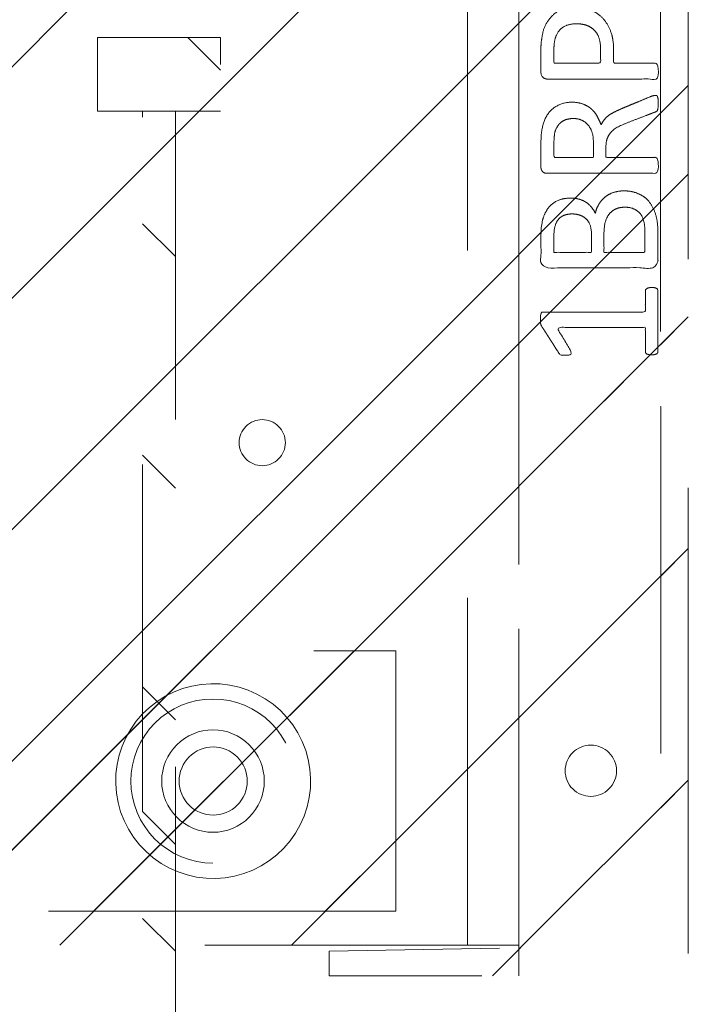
# Model space of a CAD drawing. Header units: inches. Extents: x -468 to -287, y -237 to 5.
# Tile 45 of 60: x -332.1 to -329.54, y -16.88 to -13.1. Entities that reach past the tile are written whole.
import ezdxf

# ---------------------------------------------------------------- set-up
doc = ezdxf.new("R2010")
doc.units = ezdxf.units.IN
doc.header["$LTSCALE"] = 32
doc.header["$MEASUREMENT"] = 0
doc.linetypes.add('Dash Style-1', pattern=[0.083328, 0.041656, -0.041672])
for name, color, linetype, lineweight in [('DashLineFill', 7, 'Dash Style-1', 13), ('Drawing', 7, 'Continuous', 18), ('None', 7, 'Continuous', 18), ('SolidLine', 7, 'Continuous', 15), ('WasteShelf_H', 7, 'Continuous', 18)]:
    doc.layers.add(name, color=color, linetype=linetype, lineweight=lineweight)
pattern_1 = [(45, (0, 0), (-1.61302, 1.93572), []), (45, (-1.0608, 1.0608), (-0.472346, 0.416761), [])]

# ---------------------------------------------------------------- blocks, each defined once
blk = doc.blocks.new('1BRPT9-Bracket (2D)')
at = {"layer": 'DashLineFill', "linetype": 'Continuous', "lineweight": 13}
h = blk.add_hatch(dxfattribs=at)
h.set_pattern_fill('Steel', color=253, style=0, pattern_type=2)
h.set_pattern_definition(pattern_1)
edge = h.paths.add_edge_path()
edge.add_arc((1.6779, -8.4882), 0.252, 270, 360)
edge.add_line((1.9299, -8.4882), (1.9299, -7.4803))
edge.add_line((1.9299, -7.4803), (2.3236, -7.4803))
edge.add_line((2.3236, -7.4803), (2.3236, 7.4611))
edge.add_line((2.3236, 7.4611), (1.9299, 7.4803))
edge.add_line((1.9299, 7.4803), (1.9299, 8.4882))
edge.add_arc((1.6779, 8.4882), 0.252, 360, 450)
edge.add_line((1.6779, 8.7402), (-2.3221, 8.7402))
edge.add_line((-2.3221, 8.7402), (-2.3221, -8.7402))
edge.add_line((-2.3221, -8.7402), (1.6779, -8.7402))
h = blk.add_hatch(dxfattribs=at)
h.set_pattern_fill('Steel', color=253, style=0, pattern_type=2)
h.set_pattern_definition(pattern_1)
h.paths.add_polyline_path([(-1.1488, 8.4252), (-1.118, 8.4237), (-1.0874, 8.4191), (-1.0574, 8.4116), (-1.0283, 8.4012), (-1.0004, 8.388), (-0.9739, 8.3721), (-0.949, 8.3537), (-0.9261, 8.3329), (-0.9054, 8.31), (-0.887, 8.2852), (-0.8711, 8.2587), (-0.8579, 8.2308), (-0.8474, 8.2017), (-0.8399, 8.1717), (-0.8354, 8.1411), (-0.8339, 8.1102), (-0.8354, 8.0794), (-0.8399, 8.0488), (-0.8474, 8.0188), (-0.8579, 7.9897), (-0.8711, 7.9618), (-0.887, 7.9353), (-0.9054, 7.9104), (-0.9261, 7.8875), (-0.949, 7.8668), (-0.9739, 7.8484), (-1.0004, 7.8325), (-1.0283, 7.8193), (-1.0574, 7.8088), (-1.0874, 7.8013), (-1.118, 7.7968), (-1.1488, 7.7953), (-1.1797, 7.7968), (-1.2103, 7.8013), (-1.2403, 7.8088), (-1.2694, 7.8193), (-1.2973, 7.8325), (-1.3238, 7.8484), (-1.3486, 7.8668), (-1.3716, 7.8875), (-1.3923, 7.9104), (-1.4107, 7.9353), (-1.4266, 7.9618), (-1.4398, 7.9897), (-1.4502, 8.0188), (-1.4577, 8.0488), (-1.4623, 8.0794), (-1.4638, 8.1102), (-1.4623, 8.1411), (-1.4577, 8.1717), (-1.4502, 8.2017), (-1.4398, 8.2308), (-1.4266, 8.2587), (-1.4107, 8.2852), (-1.3923, 8.31), (-1.3716, 8.3329), (-1.3486, 8.3537), (-1.3238, 8.3721), (-1.2973, 8.388), (-1.2694, 8.4012), (-1.2403, 8.4116), (-1.2103, 8.4191), (-1.1797, 8.4237)])
h = blk.add_hatch(dxfattribs=at)
h.set_pattern_fill('Steel', color=253, style=0, pattern_type=2)
h.set_pattern_definition(pattern_1)
h.paths.add_polyline_path([(-1.1488, 8.3071), (-1.1295, 8.3061), (-1.1104, 8.3033), (-1.0917, 8.2986), (-1.0735, 8.2921), (-1.056, 8.2838), (-1.0395, 8.2739), (-1.024, 8.2624), (-1.0096, 8.2494), (-0.9967, 8.2351), (-0.9852, 8.2196), (-0.9752, 8.203), (-0.967, 8.1856), (-0.9605, 8.1674), (-0.9558, 8.1486), (-0.9529, 8.1295), (-0.952, 8.1102), (-0.9529, 8.0909), (-0.9558, 8.0718), (-0.9605, 8.0531), (-0.967, 8.0349), (-0.9752, 8.0174), (-0.9852, 8.0009), (-0.9967, 7.9854), (-1.0096, 7.971), (-1.024, 7.9581), (-1.0395, 7.9466), (-1.056, 7.9366), (-1.0735, 7.9284), (-1.0917, 7.9219), (-1.1104, 7.9172), (-1.1295, 7.9143), (-1.1488, 7.9134), (-1.1681, 7.9143), (-1.1872, 7.9172), (-1.206, 7.9219), (-1.2242, 7.9284), (-1.2416, 7.9366), (-1.2582, 7.9466), (-1.2737, 7.9581), (-1.288, 7.971), (-1.301, 7.9854), (-1.3125, 8.0009), (-1.3224, 8.0174), (-1.3307, 8.0349), (-1.3372, 8.0531), (-1.3419, 8.0718), (-1.3447, 8.0909), (-1.3457, 8.1102), (-1.3447, 8.1295), (-1.3419, 8.1486), (-1.3372, 8.1674), (-1.3307, 8.1856), (-1.3224, 8.203), (-1.3125, 8.2196), (-1.301, 8.2351), (-1.288, 8.2494), (-1.2737, 8.2624), (-1.2582, 8.2739), (-1.2416, 8.2838), (-1.2242, 8.2921), (-1.206, 8.2986), (-1.1872, 8.3033), (-1.1681, 8.3061)])
h = blk.add_hatch(dxfattribs=at)
h.set_pattern_fill('Steel', color=253, style=0, pattern_type=2)
h.set_pattern_definition(pattern_1)
h.paths.add_polyline_path([(-1.3378, 6.8996), (-1.3291, 6.8992), (-1.3205, 6.8979), (-1.3121, 6.8958), (-1.3039, 6.8929), (-1.2961, 6.8891), (-1.2886, 6.8847), (-1.2816, 6.8795), (-1.2752, 6.8737), (-1.2693, 6.8672), (-1.2642, 6.8602), (-1.2597, 6.8528), (-1.256, 6.8449), (-1.253, 6.8367), (-1.2509, 6.8283), (-1.2497, 6.8197), (-1.2492, 6.811), (-1.2497, 6.8023), (-1.2509, 6.7937), (-1.253, 6.7853), (-1.256, 6.7771), (-1.2597, 6.7693), (-1.2642, 6.7618), (-1.2693, 6.7548), (-1.2752, 6.7484), (-1.2816, 6.7425), (-1.2886, 6.7374), (-1.2961, 6.7329), (-1.3039, 6.7292), (-1.3121, 6.7263), (-1.3205, 6.7241), (-1.3291, 6.7229), (-1.3378, 6.7224), (-1.3465, 6.7229), (-1.3551, 6.7241), (-1.3635, 6.7263), (-1.3717, 6.7292), (-1.3796, 6.7329), (-1.387, 6.7374), (-1.394, 6.7425), (-1.4005, 6.7484), (-1.4063, 6.7548), (-1.4115, 6.7618), (-1.4159, 6.7693), (-1.4197, 6.7771), (-1.4226, 6.7853), (-1.4247, 6.7937), (-1.426, 6.8023), (-1.4264, 6.811), (-1.426, 6.8197), (-1.4247, 6.8283), (-1.4226, 6.8367), (-1.4197, 6.8449), (-1.4159, 6.8528), (-1.4115, 6.8602), (-1.4063, 6.8672), (-1.4005, 6.8737), (-1.394, 6.8795), (-1.387, 6.8847), (-1.3796, 6.8891), (-1.3717, 6.8929), (-1.3635, 6.8958), (-1.3551, 6.8979), (-1.3465, 6.8992)])
at = {"layer": 'DashLineFill'}
blk.add_line((-2.1252, 8.7402), (-2.1252, -8.7402), dxfattribs=at)
at = {"layer": 'DashLineFill', "flags": 128}
blk.add_lwpolyline([(1.6779, -8.7402, 0.414214), (1.9299, -8.4882), (1.9299, -7.4803), (2.3236, -7.4803), (2.3236, 7.4611), (1.9299, 7.4803), (1.9299, 8.4882, 0.414214), (1.6779, 8.7402), (-2.3221, 8.7402), (-2.3221, -8.7402)], format="xyb", close=True, dxfattribs=at)
for points in [[(-1.1488, 8.4252), (-1.118, 8.4237), (-1.0874, 8.4191), (-1.0574, 8.4116), (-1.0283, 8.4012), (-1.0004, 8.388), (-0.9739, 8.3721), (-0.949, 8.3537), (-0.9261, 8.3329), (-0.9054, 8.31), (-0.887, 8.2852), (-0.8711, 8.2587), (-0.8579, 8.2308), (-0.8474, 8.2017), (-0.8399, 8.1717), (-0.8354, 8.1411), (-0.8339, 8.1102), (-0.8354, 8.0794), (-0.8399, 8.0488), (-0.8474, 8.0188), (-0.8579, 7.9897), (-0.8711, 7.9618), (-0.887, 7.9353), (-0.9054, 7.9104), (-0.9261, 7.8875), (-0.949, 7.8668), (-0.9739, 7.8484), (-1.0004, 7.8325), (-1.0283, 7.8193), (-1.0574, 7.8088), (-1.0874, 7.8013), (-1.118, 7.7968), (-1.1488, 7.7953), (-1.1797, 7.7968), (-1.2103, 7.8013), (-1.2403, 7.8088), (-1.2694, 7.8193), (-1.2973, 7.8325), (-1.3238, 7.8484), (-1.3486, 7.8668), (-1.3716, 7.8875), (-1.3923, 7.9104), (-1.4107, 7.9353), (-1.4266, 7.9618), (-1.4398, 7.9897), (-1.4502, 8.0188), (-1.4577, 8.0488), (-1.4623, 8.0794), (-1.4638, 8.1102), (-1.4623, 8.1411), (-1.4577, 8.1717), (-1.4502, 8.2017), (-1.4398, 8.2308), (-1.4266, 8.2587), (-1.4107, 8.2852), (-1.3923, 8.31), (-1.3716, 8.3329), (-1.3486, 8.3537), (-1.3238, 8.3721), (-1.2973, 8.388), (-1.2694, 8.4012), (-1.2403, 8.4116), (-1.2103, 8.4191), (-1.1797, 8.4237)], [(-1.1488, 8.3071), (-1.1295, 8.3061), (-1.1104, 8.3033), (-1.0917, 8.2986), (-1.0735, 8.2921), (-1.056, 8.2838), (-1.0395, 8.2739), (-1.024, 8.2624), (-1.0096, 8.2494), (-0.9967, 8.2351), (-0.9852, 8.2196), (-0.9752, 8.203), (-0.967, 8.1856), (-0.9605, 8.1674), (-0.9558, 8.1486), (-0.9529, 8.1295), (-0.952, 8.1102), (-0.9529, 8.0909), (-0.9558, 8.0718), (-0.9605, 8.0531), (-0.967, 8.0349), (-0.9752, 8.0174), (-0.9852, 8.0009), (-0.9967, 7.9854), (-1.0096, 7.971), (-1.024, 7.9581), (-1.0395, 7.9466), (-1.056, 7.9366), (-1.0735, 7.9284), (-1.0917, 7.9219), (-1.1104, 7.9172), (-1.1295, 7.9143), (-1.1488, 7.9134), (-1.1681, 7.9143), (-1.1872, 7.9172), (-1.206, 7.9219), (-1.2242, 7.9284), (-1.2416, 7.9366), (-1.2582, 7.9466), (-1.2737, 7.9581), (-1.288, 7.971), (-1.301, 7.9854), (-1.3125, 8.0009), (-1.3224, 8.0174), (-1.3307, 8.0349), (-1.3372, 8.0531), (-1.3419, 8.0718), (-1.3447, 8.0909), (-1.3457, 8.1102), (-1.3447, 8.1295), (-1.3419, 8.1486), (-1.3372, 8.1674), (-1.3307, 8.1856), (-1.3224, 8.203), (-1.3125, 8.2196), (-1.301, 8.2351), (-1.288, 8.2494), (-1.2737, 8.2624), (-1.2582, 8.2739), (-1.2416, 8.2838), (-1.2242, 8.2921), (-1.206, 8.2986), (-1.1872, 8.3033), (-1.1681, 8.3061)], [(-1.3378, 6.8996), (-1.3291, 6.8992), (-1.3205, 6.8979), (-1.3121, 6.8958), (-1.3039, 6.8929), (-1.2961, 6.8891), (-1.2886, 6.8847), (-1.2816, 6.8795), (-1.2752, 6.8737), (-1.2693, 6.8672), (-1.2642, 6.8602), (-1.2597, 6.8528), (-1.256, 6.8449), (-1.253, 6.8367), (-1.2509, 6.8283), (-1.2497, 6.8197), (-1.2492, 6.811), (-1.2497, 6.8023), (-1.2509, 6.7937), (-1.253, 6.7853), (-1.256, 6.7771), (-1.2597, 6.7693), (-1.2642, 6.7618), (-1.2693, 6.7548), (-1.2752, 6.7484), (-1.2816, 6.7425), (-1.2886, 6.7374), (-1.2961, 6.7329), (-1.3039, 6.7292), (-1.3121, 6.7263), (-1.3205, 6.7241), (-1.3291, 6.7229), (-1.3378, 6.7224), (-1.3465, 6.7229), (-1.3551, 6.7241), (-1.3635, 6.7263), (-1.3717, 6.7292), (-1.3796, 6.7329), (-1.387, 6.7374), (-1.394, 6.7425), (-1.4005, 6.7484), (-1.4063, 6.7548), (-1.4115, 6.7618), (-1.4159, 6.7693), (-1.4197, 6.7771), (-1.4226, 6.7853), (-1.4247, 6.7937), (-1.426, 6.8023), (-1.4264, 6.811), (-1.426, 6.8197), (-1.4247, 6.8283), (-1.4226, 6.8367), (-1.4197, 6.8449), (-1.4159, 6.8528), (-1.4115, 6.8602), (-1.4063, 6.8672), (-1.4005, 6.8737), (-1.394, 6.8795), (-1.387, 6.8847), (-1.3796, 6.8891), (-1.3717, 6.8929), (-1.3635, 6.8958), (-1.3551, 6.8979), (-1.3465, 6.8992)]]:
    blk.add_lwpolyline(points, close=True, dxfattribs=at)
blk = doc.blocks.new('Group-96')
at = {"layer": 'WasteShelf_H', "color": 7}
for points, knots in [([(-2.8316, 6.2154), (-2.839, 6.2154), (-2.8528, 6.2182), (-2.8556, 6.2265), (-2.8556, 6.3455), (-2.8556, 6.4645), (-2.8537, 6.4682), (-2.8482, 6.4719), (-2.839, 6.4738), (-2.826, 6.4738), (-2.8168, 6.4719), (-2.8113, 6.4701), (-2.8076, 6.4645), (-2.8076, 6.4156), (-2.8076, 6.3686), (-2.6378, 6.3686), (-2.468, 6.3686), (-2.4938, 6.4119), (-2.5197, 6.4553), (-2.5215, 6.4609), (-2.5234, 6.4701), (-2.5197, 6.4738), (-2.5086, 6.4756), (-2.4962, 6.4756), (-2.4865, 6.4756), (-2.4809, 6.4738), (-2.4772, 6.4701), (-2.4754, 6.4664), (-2.4422, 6.4147), (-2.409, 6.363), (-2.4071, 6.3612), (-2.4071, 6.3575), (-2.4053, 6.352), (-2.4053, 6.3349), (-2.4053, 6.3169), (-2.409, 6.3114), (-2.4126, 6.3095), (-2.611, 6.3095), (-2.8076, 6.3095), (-2.8076, 6.2689), (-2.8076, 6.2246), (-2.8113, 6.2209), (-2.8168, 6.2173), (-2.826, 6.2154), (-2.8316, 6.2154)], [0, 0, 0, 0.00261, 0.007831, 0.010441, 0.176195, 0.178805, 0.181415, 0.184026, 0.186636, 0.188594, 0.190551, 0.192509, 0.194467, 0.244389, 0.244389, 0.424498, 0.424498, 0.47805, 0.47805, 0.484241, 0.490432, 0.496622, 0.502813, 0.507071, 0.510941, 0.514811, 0.518682, 0.518682, 0.576295, 0.576295, 0.578743, 0.58119, 0.583638, 0.590247, 0.593184, 0.596122, 0.599059, 0.911881, 0.911881, 0.976501, 0.982376, 0.988251, 0.994125, 1, 1, 1]), ([(-2.7264, 5.8443), (-2.7485, 5.8443), (-2.7836, 5.8554), (-2.8131, 5.8738), (-2.8334, 5.9015), (-2.8556, 5.9513), (-2.8556, 6.0584), (-2.8556, 6.1248), (-2.8445, 6.1396), (-2.6313, 6.1396), (-2.4182, 6.1396), (-2.4071, 6.1248), (-2.4071, 6.0667), (-2.4071, 5.9753), (-2.4237, 5.9237), (-2.4514, 5.8904), (-2.4938, 5.872), (-2.5363, 5.872), (-2.5658, 5.8794), (-2.5898, 5.8941), (-2.6101, 5.9181), (-2.6157, 5.931), (-2.6193, 5.9126), (-2.6378, 5.8812), (-2.6655, 5.8572), (-2.7042, 5.8443), (-2.7264, 5.8443)], [0, 0, 0, 0.031455, 0.06291, 0.094366, 0.125821, 0.188731, 0.266159, 0.275837, 0.285516, 0.435531, 0.44521, 0.454888, 0.521427, 0.574659, 0.627891, 0.681123, 0.734355, 0.762747, 0.791139, 0.819531, 0.847924, 0.847924, 0.885943, 0.923962, 0.961981, 1, 1, 1]), ([(-2.7301, 5.907), (-2.7098, 5.907), (-2.6802, 5.92), (-2.6599, 5.944), (-2.6489, 5.9809), (-2.6489, 6.0445), (-2.6489, 6.0805), (-2.7273, 6.0805), (-2.8057, 6.0805), (-2.8057, 6.0371), (-2.8057, 5.9532), (-2.7781, 5.92), (-2.7485, 5.907), (-2.7301, 5.907)], [0, 0, 0, 0.079156, 0.158312, 0.237468, 0.316624, 0.419526, 0.419526, 0.643799, 0.643799, 0.767809, 0.883905, 0.941952, 1, 1, 1]), ([(-2.5271, 5.9329), (-2.5105, 5.9329), (-2.4846, 5.9421), (-2.4662, 5.9624), (-2.4569, 5.9938), (-2.4569, 6.0491), (-2.4569, 6.0805), (-2.5289, 6.0805), (-2.6009, 6.0805), (-2.6009, 6.0464), (-2.6009, 5.9901), (-2.5898, 5.9606), (-2.5695, 5.9421), (-2.5418, 5.9329), (-2.5271, 5.9329)], [0, 0, 0, 0.074499, 0.148998, 0.223496, 0.297995, 0.395417, 0.395417, 0.61891, 0.61891, 0.724928, 0.793696, 0.862464, 0.931232, 1, 1, 1]), ([(-2.8463, 5.478), (-2.85, 5.478), (-2.8537, 5.4798), (-2.8556, 5.4872), (-2.8574, 5.5001), (-2.8574, 5.5186), (-2.8556, 5.5296), (-2.8537, 5.537), (-2.8482, 5.5407), (-2.8426, 5.5426), (-2.79, 5.5629), (-2.7375, 5.5832), (-2.719, 5.5906), (-2.6895, 5.6053), (-2.6673, 5.6275), (-2.6563, 5.657), (-2.6563, 5.6967), (-2.6563, 5.716), (-2.7513, 5.716), (-2.85, 5.716), (-2.8537, 5.7197), (-2.8556, 5.7271), (-2.8574, 5.7382), (-2.8574, 5.7548), (-2.8556, 5.7659), (-2.8537, 5.7733), (-2.85, 5.7769), (-2.6387, 5.7769), (-2.4182, 5.7769), (-2.4071, 5.7622), (-2.4071, 5.7068), (-2.4071, 5.6422), (-2.409, 5.6201), (-2.4108, 5.6108), (-2.4145, 5.585), (-2.4348, 5.5444), (-2.4643, 5.5186), (-2.5031, 5.5038), (-2.5474, 5.5038), (-2.5843, 5.5167), (-2.612, 5.5389), (-2.6304, 5.5721), (-2.6378, 5.5906), (-2.6433, 5.5795), (-2.6581, 5.561), (-2.6784, 5.5463), (-2.7061, 5.5333), (-2.7227, 5.526), (-2.7716, 5.5057), (-2.8205, 5.4854), (-2.8334, 5.4798), (-2.8445, 5.478), (-2.8463, 5.478)], [0, 0, 0, 0.004018, 0.008035, 0.012053, 0.01607, 0.020088, 0.024105, 0.028123, 0.03214, 0.03214, 0.070951, 0.070951, 0.084634, 0.098317, 0.112001, 0.125684, 0.138745, 0.138745, 0.202807, 0.205295, 0.207782, 0.21027, 0.212758, 0.214748, 0.216739, 0.218729, 0.220719, 0.332671, 0.339637, 0.346603, 0.391882, 0.407555, 0.423229, 0.423229, 0.466696, 0.510164, 0.553631, 0.597099, 0.640566, 0.684033, 0.727501, 0.770968, 0.770968, 0.798042, 0.825115, 0.852188, 0.879262, 0.879262, 0.958132, 0.958132, 0.979066, 1, 1, 1]), ([(-2.5326, 5.5666), (-2.5049, 5.5666), (-2.4699, 5.5906), (-2.4606, 5.6182), (-2.4588, 5.6275), (-2.4569, 5.6496), (-2.4569, 5.6911), (-2.4569, 5.716), (-2.5326, 5.716), (-2.6083, 5.716), (-2.6083, 5.6874), (-2.6083, 5.6348), (-2.5972, 5.6016), (-2.5751, 5.5776), (-2.5474, 5.5666), (-2.5326, 5.5666)], [0, 0, 0, 0.142515, 0.285031, 0.285031, 0.330993, 0.376955, 0.445899, 0.445899, 0.655281, 0.655281, 0.734439, 0.800829, 0.867219, 0.93361, 1, 1, 1]), ([(-2.5381, 5.14), (-2.5732, 5.14), (-2.6267, 5.1621), (-2.6636, 5.2027), (-2.6858, 5.2618), (-2.6858, 5.3291), (-2.6858, 5.3541), (-2.7661, 5.3541), (-2.85, 5.3541), (-2.8537, 5.3578), (-2.8556, 5.3651), (-2.8574, 5.3762), (-2.8574, 5.3928), (-2.8556, 5.4039), (-2.8537, 5.4113), (-2.85, 5.415), (-2.6396, 5.415), (-2.42, 5.415), (-2.4071, 5.4002), (-2.4071, 5.343), (-2.4071, 5.2802), (-2.4108, 5.2544), (-2.4182, 5.2175), (-2.4403, 5.1806), (-2.4717, 5.1529), (-2.5141, 5.14), (-2.5381, 5.14)], [0, 0, 0, 0.066268, 0.132535, 0.198803, 0.26507, 0.303966, 0.303966, 0.429297, 0.43506, 0.440822, 0.446584, 0.452347, 0.456957, 0.461567, 0.466177, 0.470786, 0.728938, 0.745073, 0.761208, 0.845107, 0.870922, 0.896738, 0.922553, 0.948369, 0.974184, 1, 1, 1]), ([(-2.5437, 5.2027), (-2.516, 5.2027), (-2.4791, 5.223), (-2.4625, 5.2526), (-2.4569, 5.2839), (-2.4569, 5.3273), (-2.4569, 5.3541), (-2.5464, 5.3541), (-2.6359, 5.3541), (-2.6359, 5.3273), (-2.6359, 5.2747), (-2.623, 5.2378), (-2.5972, 5.2138), (-2.564, 5.2027), (-2.5437, 5.2027)], [0, 0, 0, 0.053098, 0.106195, 0.159293, 0.212391, 0.297937, 0.297937, 0.584068, 0.584068, 0.669615, 0.752211, 0.834807, 0.917404, 1, 1, 1]), ([(-2.4329, 4.7901), (-2.4389, 4.7901), (-2.4496, 4.7901), (-2.4551, 4.7937), (-2.4588, 4.7993), (-2.4588, 4.8639), (-2.4588, 4.9266), (-2.6526, 4.9266), (-2.85, 4.9266), (-2.8537, 4.9303), (-2.8556, 4.9377), (-2.8574, 4.9488), (-2.8574, 4.9654), (-2.8556, 4.9764), (-2.8537, 4.9838), (-2.85, 4.9875), (-2.6526, 4.9875), (-2.4588, 4.9875), (-2.4588, 5.0503), (-2.4588, 5.1149), (-2.4551, 5.1204), (-2.4496, 5.1222), (-2.4403, 5.1241), (-2.4274, 5.1241), (-2.4163, 5.1222), (-2.4108, 5.1204), (-2.4071, 5.1149), (-2.4071, 4.9571), (-2.4071, 4.7993), (-2.4108, 4.7937), (-2.4163, 4.7901), (-2.4274, 4.7901), (-2.4329, 4.7901)], [0, 0, 0, 0.003046, 0.005389, 0.007733, 0.010076, 0.089744, 0.089744, 0.335779, 0.340465, 0.345152, 0.349838, 0.354524, 0.360382, 0.36624, 0.372099, 0.377957, 0.6855, 0.6855, 0.785085, 0.788014, 0.790943, 0.793872, 0.796801, 0.798998, 0.801195, 0.803391, 0.805588, 0.991213, 0.99341, 0.995606, 0.997803, 1, 1, 1]), ([(-2.7411, 4.4744), (-2.7688, 4.4744), (-2.815, 4.4947), (-2.8463, 4.5353), (-2.8629, 4.5925), (-2.8629, 4.6626), (-2.8482, 4.718), (-2.8187, 4.7568), (-2.7781, 4.7771), (-2.7301, 4.7771), (-2.695, 4.7623), (-2.6655, 4.7365), (-2.6396, 4.6977), (-2.6267, 4.6737), (-2.6157, 4.6959), (-2.5917, 4.7272), (-2.564, 4.7494), (-2.5326, 4.7605), (-2.4902, 4.7605), (-2.4496, 4.7438), (-2.4182, 4.7088), (-2.4016, 4.6571), (-2.4016, 4.587), (-2.4182, 4.5372), (-2.4459, 4.5058), (-2.4828, 4.491), (-2.5234, 4.491), (-2.5547, 4.5021), (-2.5843, 4.5242), (-2.6101, 4.5556), (-2.6212, 4.5778), (-2.6544, 4.5002), (-2.7208, 4.4744), (-2.7411, 4.4744)], [0, 0, 0, 0.040945, 0.08189, 0.122836, 0.163781, 0.200632, 0.237482, 0.274333, 0.311184, 0.338205, 0.365227, 0.392248, 0.419269, 0.419269, 0.443822, 0.468375, 0.492928, 0.51748, 0.549396, 0.581313, 0.613229, 0.645145, 0.677061, 0.708977, 0.740893, 0.772809, 0.799408, 0.826007, 0.852606, 0.879205, 0.879205, 0.969801, 1, 1, 1]), ([(-2.7467, 4.5353), (-2.7301, 4.5353), (-2.7042, 4.5464), (-2.6821, 4.5704), (-2.6618, 4.6054), (-2.6507, 4.6294), (-2.6599, 4.6516), (-2.6821, 4.6848), (-2.7042, 4.7051), (-2.7301, 4.7162), (-2.815, 4.7162), (-2.815, 4.5796), (-2.7781, 4.5353), (-2.7467, 4.5353)], [0, 0, 0, 0.062166, 0.124332, 0.186498, 0.248664, 0.248664, 0.305108, 0.361552, 0.417996, 0.474441, 0.742583, 0.871292, 1, 1, 1]), ([(-2.5105, 4.5501), (-2.4957, 4.5501), (-2.4735, 4.5593), (-2.4569, 4.5796), (-2.4477, 4.6073), (-2.4477, 4.6626), (-2.4809, 4.7014), (-2.5252, 4.7014), (-2.5474, 4.6922), (-2.5677, 4.6719), (-2.588, 4.6423), (-2.599, 4.622), (-2.5806, 4.587), (-2.5363, 4.5501), (-2.5105, 4.5501)], [0, 0, 0, 0.064819, 0.129638, 0.194457, 0.259276, 0.388914, 0.518552, 0.583375, 0.648198, 0.71302, 0.777843, 0.777843, 0.888922, 1, 1, 1])]:
    blk.add_open_spline(points, degree=2, knots=knots, dxfattribs=at)
blk = doc.blocks.new('1BRPT8_Cover (2D)')
at = {"layer": 'DashLineFill', "linetype": 'Continuous', "lineweight": 13}
h = blk.add_hatch(dxfattribs=at)
h.set_pattern_fill('Steel', color=253, style=0, pattern_type=2)
h.set_pattern_definition(pattern_1)
h.paths.add_polyline_path([(-1.5945, -8.7638), (-2.3228, -8.7638), (-2.3228, -8.7511), (-2.8261, -8.7423), (-2.8664, -8.7028), (-2.8664, -6.673), (-2.8472, -6.6533), (-2.3228, -6.6441), (-2.3228, -6.5842), (-2.8472, -6.5751), (-2.8664, -6.5554), (-2.8664, -4.4682), (-2.8472, -4.4486), (-2.3228, -4.4394), (-2.3228, -4.3795), (-2.8472, -4.3703), (-2.8664, -4.3507), (-2.8664, -2.2635), (-2.8472, -2.2438), (-2.3228, -2.2347), (-2.3228, -2.1748), (-2.8472, -2.1656), (-2.8664, -2.1459), (-2.8664, -0.0588), (-2.8472, -0.0391), (-2.3228, -0.03), (-2.3228, 0.03), (-2.8472, 0.0391), (-2.8664, 0.0588), (-2.8664, 2.1459), (-2.8472, 2.1656), (-2.3228, 2.1748), (-2.3228, 2.2347), (-2.8472, 2.2438), (-2.8664, 2.2635), (-2.8664, 4.3507), (-2.8472, 4.3703), (-2.3228, 4.3795), (-2.3228, 4.4394), (-2.8472, 4.4486), (-2.8664, 4.4682), (-2.8655, 6.5554), (-2.8472, 6.5751), (-2.3228, 6.5842), (-2.3228, 6.6441), (-2.8472, 6.6533), (-2.8664, 6.673), (-2.8664, 8.7028), (-2.8261, 8.7423), (-1.5945, 8.7638), (-1.5945, 8.8583), (-2.9724, 8.8583), (-2.9724, -8.8583), (-1.5945, -8.8583)])
h = blk.add_hatch(dxfattribs=at)
h.set_pattern_fill('Steel', color=253, style=0, pattern_type=2)
h.set_pattern_definition(pattern_1)
h.paths.add_polyline_path([(-2.3228, 8.8583), (-2.3228, -8.8583), (-2.9724, -8.8583), (-2.9724, 8.8583)])
at = {"layer": 'DashLineFill', "flags": 128}
for points in [[(-1.5945, -8.7638), (-2.3228, -8.7638), (-2.3228, -8.7511), (-2.8261, -8.7423), (-2.8664, -8.7028), (-2.8664, -6.673), (-2.8472, -6.6533), (-2.3228, -6.6441), (-2.3228, -6.5842), (-2.8472, -6.5751), (-2.8664, -6.5554), (-2.8664, -4.4682), (-2.8472, -4.4486), (-2.3228, -4.4394), (-2.3228, -4.3795), (-2.8472, -4.3703), (-2.8664, -4.3507), (-2.8664, -2.2635), (-2.8472, -2.2438), (-2.3228, -2.2347), (-2.3228, -2.1748), (-2.8472, -2.1656), (-2.8664, -2.1459), (-2.8664, -0.0588), (-2.8472, -0.0391), (-2.3228, -0.03), (-2.3228, 0.03), (-2.8472, 0.0391), (-2.8664, 0.0588), (-2.8664, 2.1459), (-2.8472, 2.1656), (-2.3228, 2.1748), (-2.3228, 2.2347), (-2.8472, 2.2438), (-2.8664, 2.2635), (-2.8664, 4.3507), (-2.8472, 4.3703), (-2.3228, 4.3795), (-2.3228, 4.4394), (-2.8472, 4.4486), (-2.8664, 4.4682), (-2.8655, 6.5554), (-2.8472, 6.5751), (-2.3228, 6.5842), (-2.3228, 6.6441), (-2.8472, 6.6533), (-2.8664, 6.673), (-2.8664, 8.7028), (-2.8261, 8.7423), (-1.5945, 8.7638), (-1.5945, 8.8583), (-2.9724, 8.8583), (-2.9724, -8.8583), (-1.5945, -8.8583)], [(-2.3228, 8.8583), (-2.3228, -8.8583), (-2.9724, -8.8583), (-2.9724, 8.8583)]]:
    blk.add_lwpolyline(points, close=True, dxfattribs=at)
at = {"layer": 'SolidLine', "flags": 128}
blk.add_lwpolyline([(-2.5, 8.0709), (-2.5005, 8.0612), (-2.5019, 8.0517), (-2.5042, 8.0423), (-2.5075, 8.0332), (-2.5116, 8.0245), (-2.5166, 8.0162), (-2.5223, 8.0084), (-2.5288, 8.0013), (-2.536, 7.9948), (-2.5437, 7.989), (-2.552, 7.9841), (-2.5608, 7.9799), (-2.5699, 7.9767), (-2.5792, 7.9743), (-2.5888, 7.9729), (-2.5984, 7.9724), (-2.6081, 7.9729), (-2.6176, 7.9743), (-2.627, 7.9767), (-2.6361, 7.9799), (-2.6448, 7.9841), (-2.6531, 7.989), (-2.6609, 7.9948), (-2.668, 8.0013), (-2.6745, 8.0084), (-2.6803, 8.0162), (-2.6852, 8.0245), (-2.6894, 8.0332), (-2.6926, 8.0423), (-2.695, 8.0517), (-2.6964, 8.0612), (-2.6969, 8.0709), (-2.6964, 8.0805), (-2.695, 8.0901), (-2.6926, 8.0994), (-2.6894, 8.1085), (-2.6852, 8.1173), (-2.6803, 8.1255), (-2.6745, 8.1333), (-2.668, 8.1405), (-2.6609, 8.1469), (-2.6531, 8.1527), (-2.6448, 8.1577), (-2.6361, 8.1618), (-2.627, 8.1651), (-2.6176, 8.1674), (-2.6081, 8.1688), (-2.5984, 8.1693), (-2.5888, 8.1688), (-2.5792, 8.1674), (-2.5699, 8.1651), (-2.5608, 8.1618), (-2.552, 8.1577), (-2.5437, 8.1527), (-2.536, 8.1469), (-2.5288, 8.1405), (-2.5223, 8.1333), (-2.5166, 8.1255), (-2.5116, 8.1173), (-2.5075, 8.1085), (-2.5042, 8.0994), (-2.5019, 8.0901), (-2.5005, 8.0805)], close=True, dxfattribs=at)
at = {"layer": 'WasteShelf_H', "color": 7}
blk.add_blockref('Group-96', (0, 0), dxfattribs=at)
blk = doc.blocks.new('1BRPT5-RightBeam (2D)')
at = {"layer": 'DashLineFill', "linetype": 'Continuous', "lineweight": 13}
h = blk.add_hatch(dxfattribs=at)
h.set_pattern_fill('Steel', color=253, style=0, pattern_type=2)
h.set_pattern_definition(pattern_1)
h.paths.add_polyline_path([(-1.8504, 0.5), (20.4724, 0.5), (20.4724, -0.5), (-1.8504, -0.5)])
at = {"layer": 'DashLineFill', "flags": 128}
blk.add_lwpolyline([(-1.8504, 0.5), (20.4724, 0.5), (20.4724, -0.5), (-1.8504, -0.5)], close=True, dxfattribs=at)
at = {"layer": 'SolidLine', "flags": 128}
for points in [[(-1.1768, -0.373), (-1.2132, -0.3686), (-1.2491, -0.3606), (-1.2839, -0.3491), (-1.3175, -0.3342), (-1.3494, -0.3162), (-1.3795, -0.2951), (-1.4073, -0.2711), (-1.4326, -0.2445), (-1.4552, -0.2156), (-1.4749, -0.1846), (-1.4914, -0.1519), (-1.5047, -0.1176), (-1.5145, -0.0823), (-1.5208, -0.0461), (-1.5235, -0.0095), (-1.5227, 0.0272), (-1.5182, 0.0636), (-1.5102, 0.0995), (-1.4987, 0.1343), (-1.4838, 0.1679), (-1.4658, 0.1998), (-1.4447, 0.2299), (-1.4207, 0.2577), (-1.3942, 0.283), (-1.3652, 0.3056), (-1.3342, 0.3253), (-1.3015, 0.3418), (-1.2672, 0.3551), (-1.2319, 0.3649), (-1.1957, 0.3712), (-1.1591, 0.3739), (-1.1224, 0.373), (-1.086, 0.3686), (-1.0502, 0.3606), (-1.0153, 0.3491), (-0.9817, 0.3342), (-0.9498, 0.3162), (-0.9197, 0.2951), (-0.8919, 0.2711), (-0.8666, 0.2446), (-0.844, 0.2156), (-0.8243, 0.1846), (-0.8078, 0.1519), (-0.7945, 0.1176), (-0.7847, 0.0823), (-0.7784, 0.0461), (-0.7757, 0.0095), (-0.7766, -0.0272), (-0.781, -0.0636), (-0.789, -0.0995), (-0.8005, -0.1343), (-0.8154, -0.1679), (-0.8334, -0.1998), (-0.8545, -0.2299), (-0.8785, -0.2577), (-0.9051, -0.283), (-0.934, -0.3056), (-0.965, -0.3253), (-0.9977, -0.3418), (-1.032, -0.3551), (-1.0673, -0.3649), (-1.1035, -0.3712), (-1.1401, -0.3739)], [(-1.1496, -0.1308), (-1.1624, -0.1302), (-1.1751, -0.1283), (-1.1876, -0.1252), (-1.1997, -0.1209), (-1.2113, -0.1154), (-1.2223, -0.1088), (-1.2326, -0.1011), (-1.2421, -0.0925), (-1.2508, -0.083), (-1.2584, -0.0727), (-1.265, -0.0617), (-1.2705, -0.0501), (-1.2748, -0.038), (-1.2779, -0.0255), (-1.2798, -0.0128), (-1.2805, 0), (-1.2798, 0.0128), (-1.2779, 0.0255), (-1.2748, 0.038), (-1.2705, 0.0501), (-1.265, 0.0617), (-1.2584, 0.0727), (-1.2508, 0.083), (-1.2421, 0.0925), (-1.2326, 0.1011), (-1.2223, 0.1088), (-1.2113, 0.1154), (-1.1997, 0.1209), (-1.1876, 0.1252), (-1.1751, 0.1283), (-1.1624, 0.1302), (-1.1496, 0.1308), (-1.1368, 0.1302), (-1.1241, 0.1283), (-1.1116, 0.1252), (-1.0995, 0.1209), (-1.0879, 0.1154), (-1.0769, 0.1088), (-1.0666, 0.1011), (-1.0571, 0.0925), (-1.0485, 0.083), (-1.0408, 0.0727), (-1.0342, 0.0617), (-1.0287, 0.0501), (-1.0244, 0.038), (-1.0213, 0.0255), (-1.0194, 0.0128), (-1.0188, 0), (-1.0194, -0.0128), (-1.0213, -0.0255), (-1.0244, -0.038), (-1.0287, -0.0501), (-1.0342, -0.0617), (-1.0408, -0.0727), (-1.0485, -0.083), (-1.0571, -0.0925), (-1.0666, -0.1011), (-1.0769, -0.1088), (-1.0879, -0.1154), (-1.0995, -0.1209), (-1.1116, -0.1252), (-1.1241, -0.1283), (-1.1368, -0.1302)]]:
    blk.add_lwpolyline(points, close=True, dxfattribs=at)
blk = doc.blocks.new('Group-104')
at = {"layer": 'None', "color": 7, "rotation": 180}
for name, p in [('1BRPT8_Cover (2D)', (61.878, -11.4173)), ('1BRPT9-Bracket (2D)', (61.878, -11.4173)), ('1BRPT5-RightBeam (2D)', (61.878, -19.5276))]:
    blk.add_blockref(name, p, dxfattribs=at)
blk = doc.blocks.new('TiMotion_Handset (2D)')
at = {"layer": 'DashLineFill', "linetype": 'Continuous', "lineweight": 13}
h = blk.add_hatch(dxfattribs=at)
h.set_pattern_fill('Steel', color=253, style=0, pattern_type=2)
h.set_pattern_definition(pattern_1)
h.paths.add_polyline_path([(-7.06, 1.1934), (-7.06, 0.721), (-7.3435, 0.721), (-7.3435, 1.1934)])
h = blk.add_hatch(dxfattribs=at)
h.set_pattern_fill('Steel', color=253, style=0, pattern_type=2)
h.set_pattern_definition(pattern_1)
h.paths.add_polyline_path([(-1.8298, 1.0202), (-1.8298, 0.8942), (-7.06, 0.8942), (-7.06, 1.0202)])
at = {"layer": 'DashLineFill', "flags": 128}
for points in [[(-7.06, 1.1934), (-7.06, 0.721), (-7.3435, 0.721), (-7.3435, 1.1934)], [(-1.8298, 1.0202), (-1.8298, 0.8942), (-7.06, 0.8942), (-7.06, 1.0202)]]:
    blk.add_lwpolyline(points, close=True, dxfattribs=at)
blk = doc.blocks.new('Group-106')
at = {"layer": 'None'}
blk.add_blockref('Group-104', (0, 0), dxfattribs=at)
at = {"layer": 'None', "color": 7, "rotation": 270}
blk.add_blockref('TiMotion_Handset (2D)', (61.8622, -24.0157), dxfattribs=at)
blk = doc.blocks.new('SL Credenza Desk Top (2D)')
at = {"layer": 'None'}
blk.add_blockref('Group-106', (0, 0), dxfattribs=at)
at = {"layer": 'Drawing', "color": 0, "flags": 1}
for tag in ['Tag', 'Catalog', 'Option1', 'Option2', 'Option3', 'Option4', 'Option5', 'Option6', 'Option7', 'Option8', 'Option9', 'Option10', 'Option11', 'Option12', 'Custom', 'FinishGroup', 'Discount', 'Item2', 'Item3', 'Item6', 'Item8', 'Item9', 'Item10', 'Item12', 'Item13', 'Item16', 'Item18', 'Item19', 'Item20', 'Item21', 'Item22', 'Item23', 'Item24', 'Item25', 'Item1', 'Item4', 'Item5', 'Item7', 'Item11', 'Item14', 'Item15', 'Item17']:
    blk.add_attdef(tag, (-34.9265, -6.0226), '', height=0.00709, dxfattribs=at)

msp = doc.modelspace()

# ---------------------------------------------------------------- block references
at = {"layer": 'Drawing'}
msp.add_blockref('SL Credenza Desk Top (2D)', (-394.3858, 3.5), dxfattribs=at)

doc.saveas('drawing.dxf')
